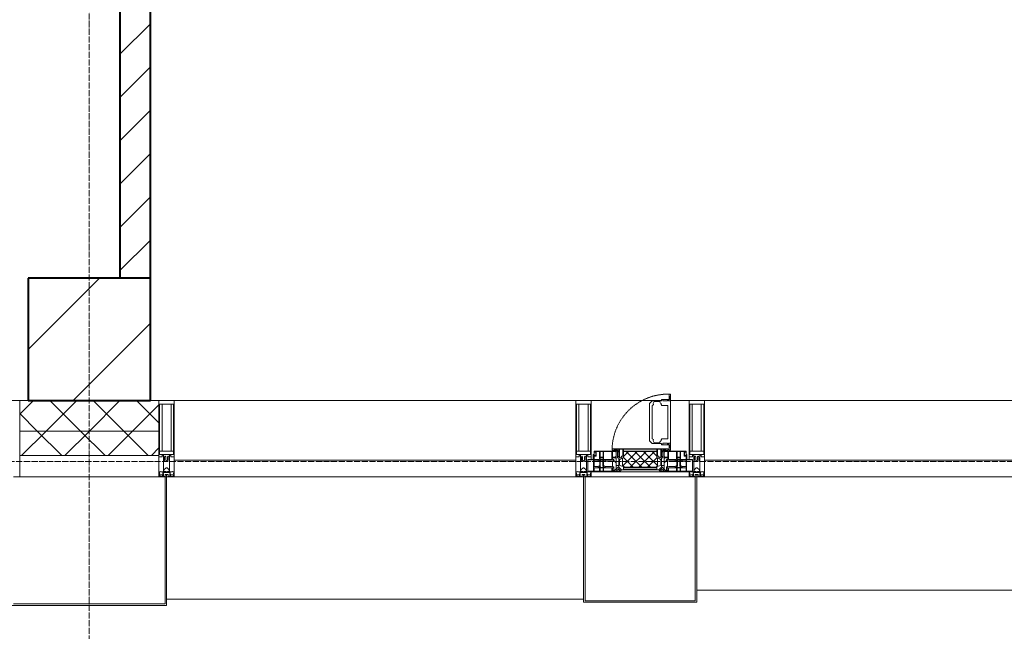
# Model space of a CAD drawing. Header units: millimetres. Extents: x -816133 to 919604, y 87941 to 147341.
# Tile 230 of 256: x 157358 to 160576, y 120378 to 122377. Entities that reach past the tile are written whole.
import ezdxf

# ---------------------------------------------------------------- set-up
doc = ezdxf.new("R2010")
doc.units = ezdxf.units.MM
for name, pattern in [('-D1-02х01', [3, 2, -1]), ('ADSK_Линия сетки', [25, 20, -2.5, 0, -2.5]), ('Линия сетки', [25, 20, -2.5, 0, -2.5])]:
    doc.linetypes.add(name, pattern=pattern)
for name, color, linetype, lineweight in [('A-200-M_WALL', 7, 'Continuous', 18), ('A-200-M_WALL_INT', 7, 'Continuous', 18), ('A-200-M_WALL_PAT', 7, 'Continuous', 40), ('A-214-M_CURT_WALL', 7, 'Continuous', 18), ('A-215-M_CURT_PANEL', 7, 'Continuous', 18), ('A-280-M_COLUMN', 7, 'Continuous', 18), ('A-314-M_WINDOW', 7, 'Continuous', 18), ('S-280-M_COLUMN', 7, 'Continuous', 18), ('Z-030-M_GRID', 7, 'Continuous', 9), ('Z-060-M_DETAIL', 7, 'Continuous', 18), ('СС-011-ПОЖ-СИГНАЛИЗАЦИЯ', 1, 'Continuous', 30)]:
    doc.layers.add(name, color=color, linetype=linetype, lineweight=lineweight)

# ---------------------------------------------------------------- blocks, each defined once
blk = doc.blocks.new('13эт')
at = {"layer": 'A-215-M_CURT_PANEL', "lineweight": 5}
h = blk.add_hatch(dxfattribs=at)
h.set_pattern_fill('FP_30', color=9, style=0, pattern_type=2)
h.set_pattern_definition([(45, (306945.404, 105532.934), (-14.1421356, 14.1421356), []), (135, (306945.404, 105532.934), (-14.1421356, -14.1421356), [])])
h.paths.add_polyline_path([(434640.9, 120914.7), (434750, 120914.7), (434750.3, 120917), (434752.6, 120919.3), (434752.6, 120943.7), (434750, 120946.4), (434749.1, 120965.6), (434640.8, 120964.7), (434640.8, 120946.4), (434638.2, 120943.7), (434638.2, 120919.3), (434640.5, 120917)])
at = {"layer": 'S-280-M_COLUMN', "lineweight": 9}
h = blk.add_hatch(dxfattribs=at)
h.set_pattern_fill('FP_25', color=9, style=0, pattern_type=2)
h.set_pattern_definition([(45, (306945.4, 105532.93), (-314.309, 314.309), []), (45, (307259.7, 105532.93), (-314.309, 314.309), [555.625, -111.125, 3.353, -107.772])])
h.paths.add_polyline_path([(433095.4, 121132.9), (433095.4, 121532.9), (432695.4, 121532.9), (432695.4, 121132.9)])
at = {"layer": 'A-200-M_WALL', "color": 9, "lineweight": 9}
for p, q in [((432695.4, 121132.9), (432667.9, 121132.9)), ((432667.9, 121132.9), (432667.9, 120952.9)), ((433122.9, 121132.9), (433095.4, 121132.9)), ((433122.9, 120952.9), (433122.9, 121132.9)), ((433122.9, 121032.9), (432667.9, 121032.9)), ((432667.9, 120952.9), (433122.9, 120952.9))]:
    blk.add_line(p, q, dxfattribs=at)
at = {"layer": 'A-200-M_WALL_INT', "color": 9, "lineweight": 40}
for p, q in [((432995.4, 125132.9), (432995.4, 121532.9)), ((433095.4, 121532.9), (433095.4, 124432.9))]:
    blk.add_line(p, q, dxfattribs=at)
at = {"layer": 'A-200-M_WALL_PAT', "color": 9, "linetype": 'Continuous', "lineweight": 9}
for p, q in [((432995.4, 122264.2), (433095.4, 122364.2)), ((432995.4, 122122.8), (433095.4, 122222.8)), ((432995.4, 121981.4), (433095.4, 122081.4)), ((432995.4, 121840), (433095.4, 121940)), ((432995.4, 121698.5), (433095.4, 121798.5)), ((432995.4, 121557.1), (433095.4, 121657.1))]:
    blk.add_line(p, q, dxfattribs=at)
at = {"layer": 'A-200-M_WALL_PAT', "color": 9, "linetype": 'Continuous', "lineweight": 5}
for p, q in [((432667.9, 121088.2), (432712.6, 121132.9)), ((432754.1, 121032.9), (432854.1, 121132.9)), ((432866.8, 121032.9), (432766.8, 121132.9)), ((432895.5, 121032.9), (432995.5, 121132.9)), ((433008.2, 121032.9), (432908.2, 121132.9)), ((433036.9, 121032.9), (433122.9, 121118.9)), ((433122.9, 121059.6), (433049.6, 121132.9)), ((432725.3, 121032.9), (432667.9, 121090.4)), ((432674.1, 120952.9), (432754.1, 121032.9)), ((432805.3, 120952.9), (432725.3, 121032.9)), ((432815.5, 120952.9), (432895.5, 121032.9)), ((432946.8, 120952.9), (432866.8, 121032.9)), ((432956.9, 120952.9), (433036.9, 121032.9)), ((433088.2, 120952.9), (433008.2, 121032.9)), ((433098.3, 120952.9), (433122.9, 120977.5))]:
    blk.add_line(p, q, dxfattribs=at)
at = {"layer": 'A-214-M_CURT_WALL', "color": 9, "lineweight": 5, "extrusion": (0, 0, -1)}
for p, q in [((432667.9, 121132.9), (432617.9, 121132.9)), ((432667.9, 120882.9), (432667.9, 121132.9)), ((433122.9, 121132.9), (433122.9, 120882.9)), ((433172.9, 121132.9), (433122.9, 121132.9)), ((433172.9, 120882.9), (433172.9, 121132.9)), ((434485.4, 121132.9), (434485.4, 120882.9)), ((434535.4, 121132.9), (434485.4, 121132.9)), ((434535.4, 120939.9), (434535.4, 121132.9)), ((434855.4, 121132.9), (434855.4, 120939.9)), ((434905.4, 121132.9), (434855.4, 121132.9)), ((434905.4, 120882.9), (434905.4, 121132.9)), ((432647.9, 120882.9), (432667.9, 120882.9)), ((433122.9, 120882.9), (433142.9, 120882.9)), ((433147.9, 120882.9), (433172.9, 120882.9)), ((434485.4, 120882.9), (434510.4, 120882.9)), ((434515.4, 120882.9), (434535.4, 120882.9)), ((434535.4, 120882.9), (434535.4, 120899.9)), ((434855.4, 120899.9), (434855.4, 120882.9)), ((434855.4, 120882.9), (434875.4, 120882.9)), ((434880.8, 120882.9), (434905.4, 120882.9))]:
    blk.add_line(p, q, dxfattribs=at)
at = {"layer": 'A-214-M_CURT_WALL', "color": 9, "lineweight": 5}
for p, q in [((434485.4, 121132.9), (433172.9, 121132.9)), ((434765.5, 121132.9), (434535.4, 121132.9)), ((434855.4, 121132.9), (434795, 121132.9)), ((436217.9, 121132.9), (434905.4, 121132.9))]:
    blk.add_line(p, q, dxfattribs=at)
at = {"layer": 'A-215-M_CURT_PANEL', "color": 9, "lineweight": 5}
for p, q in [((434485.4, 120937.9), (433172.9, 120937.9)), ((433172.9, 120937.9), (433172.9, 120882.9)), ((434485.4, 120882.9), (434485.4, 120937.9)), ((436217.9, 120937.9), (434905.4, 120937.9)), ((434905.4, 120937.9), (434905.4, 120882.9)), ((433172.9, 120882.9), (434485.4, 120882.9)), ((434905.4, 120882.9), (436217.9, 120882.9))]:
    blk.add_line(p, q, dxfattribs=at)
at = {"layer": 'A-280-M_COLUMN', "color": 9, "lineweight": 5}
for p, q in [((433122.9, 120882.9), (432667.9, 120882.9)), ((433142.9, 120882.9), (433147.9, 120882.9)), ((433142.9, 120467.9), (433142.9, 120882.9)), ((433147.9, 120882.9), (433147.9, 120462.9)), ((434510.4, 120882.9), (434515.4, 120882.9)), ((434510.4, 120472.9), (434510.4, 120882.9)), ((434515.4, 120882.9), (434515.4, 120477.9)), ((434855.4, 120882.9), (434535.4, 120882.9)), ((434875.4, 120882.9), (434880.4, 120882.9)), ((434875.4, 120477.9), (434875.4, 120882.9)), ((434880.4, 120882.9), (434880.4, 120472.9)), ((434880.4, 120512.9), (436242.9, 120512.9)), ((432647.9, 120467.9), (433142.9, 120467.9)), ((433147.9, 120482.9), (434510.4, 120482.9)), ((434880.4, 120472.9), (434510.4, 120472.9)), ((434515.4, 120477.9), (434875.4, 120477.9)), ((433147.9, 120462.9), (432642.9, 120462.9))]:
    blk.add_line(p, q, dxfattribs=at)
at = {"layer": 'A-314-M_WINDOW', "color": 9, "lineweight": 5}
for p, q in [((434790.5, 121153.4), (434790.5, 121135.9)), ((434795, 121153.4), (434790.5, 121153.4)), ((434793.3, 121145.3), (434790.5, 121145.3)), ((434793.3, 121145.3), (434793.3, 121131.3)), ((434795, 121153.4), (434795, 120970.4)), ((434735.1, 121131.9), (434726.5, 121123.3)), ((434726.5, 121000.5), (434726.5, 121123.3)), ((434736.8, 121117.1), (434734.5, 121116.7)), ((434734.5, 121061.9), (434734.5, 121116.7)), ((434765.5, 121131.9), (434735.1, 121131.9)), ((434736.8, 121117.1), (434738.9, 121119.2)), ((434740.4, 121127.6), (434737.7, 121122.7)), ((434737.7, 121122.7), (434738.9, 121119.2)), ((434741.3, 121129.7), (434740.4, 121127.6)), ((434758.7, 121129.7), (434741.3, 121129.7)), ((434759.5, 121127.9), (434758.7, 121129.7)), ((434759.5, 121127.9), (434762.1, 121123.9)), ((434762.1, 121123.9), (434764, 121122.6)), ((434764, 121122.6), (434764, 121119.4)), ((434764, 121119.4), (434766.5, 121116.8)), ((434765.5, 121135.9), (434765.5, 121131.9)), ((434790.5, 121135.9), (434765.5, 121135.9)), ((434766.5, 121116.8), (434784.9, 121116.8)), ((434769.5, 121131.3), (434769.5, 121135.9)), ((434784.5, 121131.3), (434769.5, 121131.3)), ((434784.5, 121135.9), (434784.5, 121131.3)), ((434784.9, 121116.8), (434786, 121115.7)), ((434786, 121008.2), (434786, 121115.7)), ((434788.5, 121131.3), (434788.5, 121135.9)), ((434793.3, 121131.3), (434788.5, 121131.3)), ((434734.5, 121061.9), (434734.5, 121007.1)), ((434735.1, 120992), (434726.5, 121000.5)), ((434736.8, 121006.7), (434734.5, 121007.1)), ((434765.5, 120992), (434735.1, 120992)), ((434736.8, 121006.7), (434738.9, 121004.6)), ((434737.7, 121001.2), (434738.9, 121004.6)), ((434740.4, 120996.2), (434737.7, 121001.2)), ((434741.3, 120994.2), (434740.4, 120996.2)), ((434758.7, 120994.2), (434741.3, 120994.2)), ((434759.5, 120996), (434758.7, 120994.2)), ((434759.5, 120996), (434762.1, 120999.9)), ((434762.1, 120999.9), (434764, 121001.3)), ((434764, 121004.5), (434766.5, 121007)), ((434764, 121001.3), (434764, 121004.5)), ((434765.5, 120988), (434765.5, 120992)), ((434790.5, 120988), (434765.5, 120988)), ((434766.5, 121007), (434784.9, 121007)), ((434769.5, 120992.6), (434769.5, 120988)), ((434784.5, 120992.6), (434769.5, 120992.6)), ((434784.5, 120988), (434784.5, 120992.6)), ((434784.9, 121007), (434786, 121008.2)), ((434788.5, 120992.6), (434788.5, 120988)), ((434793.3, 120992.6), (434788.5, 120992.6)), ((434790.5, 120970.4), (434790.5, 120988)), ((434793.3, 120978.6), (434790.5, 120978.6)), ((434793.3, 120978.6), (434793.3, 120992.6)), ((434542.4, 120956.4), (434545.4, 120956.4)), ((434542.4, 120942.9), (434542.4, 120956.4)), ((434543.4, 120902.9), (434543.4, 120956.4)), ((434544.9, 120952.4), (434544.9, 120956.4)), ((434550.4, 120952.4), (434544.9, 120952.4)), ((434544.9, 120916.6), (434544.9, 120950.9)), ((434544.9, 120950.9), (434551.9, 120950.9)), ((434545.4, 120966.9), (434617.4, 120966.9)), ((434545.4, 120956.4), (434545.4, 120966.9)), ((434546.9, 120965.4), (434563, 120965.4)), ((434546.9, 120963.9), (434546.9, 120965.4)), ((434551.9, 120963.9), (434546.9, 120963.9)), ((434550.4, 120952.4), (434550.4, 120962.4)), ((434551.9, 120950.9), (434551.9, 120963.9)), ((434563, 120939.5), (434563, 120965.4)), ((434564.4, 120965.4), (434574.6, 120965.4)), ((434564.4, 120965.4), (434564.4, 120947.5)), ((434564.4, 120947.5), (434574.6, 120947.5)), ((434574.6, 120965.4), (434574.6, 120947.5)), ((434576.1, 120965.4), (434602.9, 120965.4)), ((434576.1, 120939.5), (434576.1, 120965.4)), ((434602.9, 120939.5), (434602.9, 120965.4)), ((434603.9, 120974.9), (434786.9, 120974.9)), ((434603.9, 120970.4), (434603.9, 120974.9)), ((434621.5, 120970.4), (434603.9, 120970.4)), ((434604.6, 120965.4), (434615.9, 120965.4)), ((434604.6, 120947.5), (434604.6, 120965.4)), ((434615.3, 120947.5), (434604.6, 120947.5)), ((434610.4, 120966.9), (434610.4, 120970.4)), ((434610.4, 120970.4), (434617.4, 120970.4)), ((434617.4, 120966.9), (434610.4, 120966.9)), ((434615.3, 120949), (434615.3, 120947.5)), ((434617.4, 120949), (434615.3, 120949)), ((434615.9, 120965.4), (434615.9, 120963.6)), ((434615.9, 120963.6), (434617.4, 120963.6)), ((434617.4, 120970.4), (434617.4, 120966.9)), ((434617.4, 120966.9), (434621.5, 120966.9)), ((434617.4, 120966.9), (434617.4, 120906.4)), ((434617.4, 120949), (434617.4, 120944)), ((434621.5, 120945.4), (434621.5, 120970.4)), ((434769.3, 120970.4), (434769.3, 120945.4)), ((434786.9, 120970.4), (434769.3, 120970.4)), ((434769.3, 120966.9), (434773.4, 120966.9)), ((434773.4, 120970.4), (434773.4, 120966.9)), ((434780.4, 120970.4), (434773.4, 120970.4)), ((434773.4, 120966.9), (434780.4, 120966.9)), ((434773.4, 120966.9), (434845.4, 120966.9)), ((434773.4, 120906.4), (434773.4, 120966.9)), ((434774.9, 120963.6), (434773.4, 120963.6)), ((434773.4, 120949), (434773.4, 120944)), ((434773.4, 120949), (434775.5, 120949)), ((434786.2, 120965.4), (434774.9, 120965.4)), ((434774.9, 120965.4), (434774.9, 120963.6)), ((434775.5, 120949), (434775.5, 120947.5)), ((434775.5, 120947.5), (434786.2, 120947.5)), ((434780.4, 120966.9), (434780.4, 120970.4)), ((434786.2, 120947.5), (434786.2, 120965.4)), ((434786.9, 120974.9), (434786.9, 120970.4)), ((434814.7, 120965.4), (434787.9, 120965.4)), ((434787.9, 120939.5), (434787.9, 120965.4)), ((434795, 120970.4), (434790.5, 120970.4)), ((434814.7, 120939.5), (434814.7, 120965.4)), ((434816.2, 120965.4), (434816.2, 120947.5)), ((434826.4, 120965.4), (434816.2, 120965.4)), ((434826.4, 120947.5), (434816.2, 120947.5)), ((434826.4, 120965.4), (434826.4, 120947.5)), ((434827.8, 120939.5), (434827.8, 120965.4)), ((434843.9, 120965.4), (434827.8, 120965.4)), ((434838.9, 120963.9), (434843.9, 120963.9)), ((434838.9, 120950.9), (434838.9, 120963.9)), ((434845.9, 120950.9), (434838.9, 120950.9)), ((434840.4, 120952.4), (434840.4, 120962.4)), ((434840.4, 120952.4), (434845.9, 120952.4)), ((434843.9, 120963.9), (434843.9, 120965.4)), ((434845.4, 120966.9), (434845.4, 120956.4)), ((434845.4, 120956.4), (434848.4, 120956.4)), ((434845.9, 120952.4), (434845.9, 120956.4)), ((434845.9, 120916.6), (434845.9, 120950.9)), ((434847.4, 120902.9), (434847.4, 120956.4)), ((434848.4, 120956.4), (434848.4, 120942.9)), ((434524.4, 120939.9), (434539.4, 120939.9)), ((434524.4, 120899.9), (434524.4, 120939.9)), ((434524.4, 120938.4), (434543.4, 120938.4)), ((434544.9, 120939.5), (434563, 120939.5)), ((434559, 120935.3), (434544.9, 120935.3)), ((434559.1, 120916.6), (434544.9, 120916.6)), ((434558.2, 120937.7), (434559.6, 120933.7)), ((434562.9, 120937.7), (434558.2, 120937.7)), ((434558.2, 120913.9), (434559.6, 120917.9)), ((434562.9, 120913.9), (434558.2, 120913.9)), ((434563.3, 120931.9), (434559.6, 120933.7)), ((434563.3, 120919.7), (434559.6, 120917.9)), ((434562.9, 120936.8), (434562, 120935)), ((434562, 120935), (434565.3, 120933.4)), ((434562, 120916.7), (434565.3, 120918.2)), ((434562.9, 120914.9), (434562, 120916.7)), ((434562.9, 120936.8), (434562.9, 120937.7)), ((434562.9, 120914.9), (434562.9, 120913.9)), ((434563.3, 120931.9), (434563.3, 120919.7)), ((434564.4, 120939.4), (434564.4, 120945.6)), ((434574.6, 120945.6), (434564.4, 120945.6)), ((434564.4, 120939.4), (434574.6, 120939.4)), ((434564.4, 120938), (434564.4, 120935.7)), ((434574.6, 120938), (434564.4, 120938)), ((434566, 120934.1), (434564.4, 120935.7)), ((434566, 120917.5), (434564.4, 120916)), ((434564.4, 120913.9), (434564.4, 120916)), ((434574.6, 120913.9), (434564.4, 120913.9)), ((434565.3, 120933.4), (434566, 120934.1)), ((434565.3, 120918.2), (434565.3, 120933.4)), ((434565.3, 120918.2), (434566, 120917.5)), ((434573, 120934.1), (434574.6, 120935.7)), ((434573.7, 120933.4), (434573, 120934.1)), ((434573.7, 120918.2), (434573, 120917.5)), ((434573, 120917.5), (434574.6, 120916)), ((434577, 120935), (434573.7, 120933.4)), ((434573.7, 120918.2), (434573.7, 120933.4)), ((434577, 120916.7), (434573.7, 120918.2)), ((434574.6, 120939.4), (434574.6, 120945.6)), ((434574.6, 120938), (434574.6, 120935.7)), ((434574.6, 120913.9), (434574.6, 120916)), ((434575.7, 120931.9), (434579.5, 120933.7)), ((434575.7, 120931.9), (434575.7, 120919.7)), ((434575.7, 120919.7), (434579.5, 120917.9)), ((434602.9, 120939.5), (434576.1, 120939.5)), ((434576.1, 120937.7), (434580.8, 120937.7)), ((434576.1, 120936.8), (434576.1, 120937.7)), ((434576.1, 120936.8), (434577, 120935)), ((434576.1, 120914.9), (434577, 120916.7)), ((434576.1, 120914.9), (434576.1, 120913.9)), ((434576.1, 120913.9), (434580.8, 120913.9)), ((434580.8, 120937.7), (434579.5, 120933.7)), ((434580.8, 120913.9), (434579.5, 120917.9)), ((434601.3, 120916.4), (434580, 120916.4)), ((434601.3, 120935.4), (434580.1, 120935.4)), ((434605.5, 120933.8), (434601.3, 120935.4)), ((434605.5, 120918), (434601.3, 120916.4)), ((434604.6, 120945.6), (434604.6, 120939.5)), ((434615, 120945.6), (434604.6, 120945.6)), ((434604.6, 120939.5), (434609.5, 120939.5)), ((434605.5, 120935.2), (434606.8, 120936.5)), ((434605.5, 120935.2), (434605.5, 120933.8)), ((434605.5, 120918), (434605.5, 120933.8)), ((434605.5, 120915.4), (434605.5, 120918)), ((434609.5, 120915.4), (434605.5, 120915.4)), ((434609.5, 120936.5), (434606.8, 120936.5)), ((434609.5, 120939.5), (434609.5, 120936.5)), ((434609.5, 120936.5), (434617.4, 120928.5)), ((434609.5, 120912.3), (434609.5, 120915.4)), ((434625.5, 120916.8), (434612, 120903.3)), ((434615, 120944), (434615, 120945.6)), ((434617.4, 120944), (434615, 120944)), ((434617.4, 120928.5), (434617.4, 120919.8)), ((434617.4, 120919.8), (434625.5, 120919.8)), ((434625.5, 120945.4), (434621.5, 120945.4)), ((434625.5, 120915), (434625.5, 120945.4)), ((434625.5, 120919.8), (434625.5, 120916.8)), ((434634, 120906.4), (434625.5, 120915)), ((434765.4, 120915), (434756.8, 120906.4)), ((434765.4, 120945.4), (434765.4, 120915)), ((434769.3, 120945.4), (434765.4, 120945.4)), ((434765.4, 120919.8), (434765.4, 120916.8)), ((434773.4, 120919.8), (434765.4, 120919.8)), ((434765.4, 120916.8), (434778.8, 120903.3)), ((434773.4, 120944), (434775.8, 120944)), ((434781.3, 120936.5), (434773.4, 120928.5)), ((434773.4, 120928.5), (434773.4, 120919.8)), ((434775.8, 120945.6), (434786.2, 120945.6)), ((434775.8, 120944), (434775.8, 120945.6)), ((434781.3, 120939.5), (434781.3, 120936.5)), ((434786.2, 120939.5), (434781.3, 120939.5)), ((434781.3, 120936.5), (434784, 120936.5)), ((434781.3, 120915.4), (434785.3, 120915.4)), ((434781.3, 120912.3), (434781.3, 120915.4)), ((434785.3, 120935.2), (434784, 120936.5)), ((434785.3, 120933.8), (434789.5, 120935.4)), ((434785.3, 120935.2), (434785.3, 120933.8)), ((434785.3, 120918), (434785.3, 120933.8)), ((434785.3, 120918), (434789.5, 120916.4)), ((434785.3, 120915.4), (434785.3, 120918)), ((434786.2, 120945.6), (434786.2, 120939.5)), ((434787.9, 120939.5), (434814.7, 120939.5)), ((434789.5, 120935.4), (434810.8, 120935.4)), ((434789.5, 120916.4), (434810.8, 120916.4)), ((434810, 120937.7), (434811.3, 120933.7)), ((434814.7, 120937.7), (434810, 120937.7)), ((434810, 120913.9), (434811.3, 120917.9)), ((434814.7, 120913.9), (434810, 120913.9)), ((434815.1, 120931.9), (434811.3, 120933.7)), ((434815.1, 120919.7), (434811.3, 120917.9)), ((434814.7, 120936.8), (434813.8, 120935)), ((434813.8, 120935), (434817.1, 120933.4)), ((434813.8, 120916.7), (434817.1, 120918.2)), ((434814.7, 120914.9), (434813.8, 120916.7)), ((434814.7, 120936.8), (434814.7, 120937.7)), ((434814.7, 120914.9), (434814.7, 120913.9)), ((434815.1, 120931.9), (434815.1, 120919.7)), ((434816.2, 120939.4), (434816.2, 120945.6)), ((434816.2, 120945.6), (434826.4, 120945.6)), ((434826.4, 120939.4), (434816.2, 120939.4)), ((434816.2, 120938), (434816.2, 120935.7)), ((434816.2, 120938), (434826.4, 120938)), ((434817.8, 120934.1), (434816.2, 120935.7)), ((434817.8, 120917.5), (434816.2, 120916)), ((434816.2, 120913.9), (434816.2, 120916)), ((434816.2, 120913.9), (434826.4, 120913.9)), ((434817.1, 120933.4), (434817.8, 120934.1)), ((434817.1, 120918.2), (434817.1, 120933.4)), ((434817.1, 120918.2), (434817.8, 120917.5)), ((434824.8, 120934.1), (434826.4, 120935.7)), ((434825.5, 120933.4), (434824.8, 120934.1)), ((434825.5, 120918.2), (434824.8, 120917.5)), ((434824.8, 120917.5), (434826.4, 120916)), ((434828.8, 120935), (434825.5, 120933.4)), ((434825.5, 120918.2), (434825.5, 120933.4)), ((434828.8, 120916.7), (434825.5, 120918.2)), ((434826.4, 120939.4), (434826.4, 120945.6)), ((434826.4, 120938), (434826.4, 120935.7)), ((434826.4, 120913.9), (434826.4, 120916)), ((434827.5, 120931.9), (434831.3, 120933.7)), ((434827.5, 120931.9), (434827.5, 120919.7)), ((434827.5, 120919.7), (434831.3, 120917.9)), ((434845.9, 120939.5), (434827.8, 120939.5)), ((434827.9, 120937.7), (434832.6, 120937.7)), ((434827.9, 120936.8), (434827.9, 120937.7)), ((434827.9, 120936.8), (434828.8, 120935)), ((434827.9, 120914.9), (434828.8, 120916.7)), ((434827.9, 120914.9), (434827.9, 120913.9)), ((434827.9, 120913.9), (434832.6, 120913.9)), ((434832.6, 120937.7), (434831.3, 120933.7)), ((434832.6, 120913.9), (434831.3, 120917.9)), ((434831.7, 120916.6), (434845.9, 120916.6)), ((434831.8, 120935.3), (434845.9, 120935.3)), ((434866.4, 120938.4), (434847.4, 120938.4)), ((434851.4, 120939.9), (434866.4, 120939.9)), ((434866.4, 120939.9), (434866.4, 120899.9)), ((434524.4, 120901.4), (434541.9, 120901.4)), ((434627.5, 120899.9), (434524.4, 120899.9)), ((434541.9, 120901.4), (434543.4, 120902.9)), ((434544.9, 120912.3), (434563, 120912.3)), ((434544.9, 120899.9), (434544.9, 120912.3)), ((434563, 120901.5), (434544.9, 120901.5)), ((434563, 120912.3), (434563, 120901.5)), ((434564.4, 120912.4), (434574.6, 120912.4)), ((434564.4, 120901.1), (434564.4, 120912.4)), ((434574.6, 120901.1), (434564.4, 120901.1)), ((434574.6, 120901.1), (434574.6, 120912.4)), ((434602.9, 120912.3), (434576.1, 120912.3)), ((434576.1, 120912.3), (434576.1, 120901.5)), ((434576.1, 120901.5), (434602.9, 120901.5)), ((434602.9, 120901.5), (434602.9, 120912.3)), ((434604.6, 120901.5), (434604.6, 120912.3)), ((434604.6, 120912.3), (434609.5, 120912.3)), ((434608.1, 120901.5), (434604.6, 120901.5)), ((434608.1, 120904.8), (434609.5, 120904.8)), ((434608.1, 120903.3), (434608.1, 120904.8)), ((434608.1, 120903.3), (434608.1, 120901.5)), ((434610.6, 120903.3), (434608.1, 120903.3)), ((434609.5, 120904.8), (434609.5, 120912.3)), ((434609.5, 120901.1), (434609.5, 120903.3)), ((434619.5, 120901.1), (434609.5, 120901.1)), ((434612, 120903.3), (434610.6, 120903.3)), ((434617.4, 120906.4), (434627.5, 120906.4)), ((434619.5, 120906.4), (434622.4, 120906.4)), ((434619.5, 120904.5), (434619.5, 120906.4)), ((434619.5, 120904.5), (434619.5, 120901.1)), ((434620.5, 120904.5), (434619.5, 120904.5)), ((434620.5, 120900.8), (434620.5, 120904.5)), ((434626.5, 120900.8), (434620.5, 120900.8)), ((434628.2, 120912.2), (434622.4, 120906.4)), ((434626.5, 120904.4), (434626.5, 120900.8)), ((434627.5, 120904.4), (434626.5, 120904.4)), ((434627.5, 120906.4), (434630.8, 120909.7)), ((434627.5, 120906.4), (434630.8, 120909.7)), ((434627.5, 120904.4), (434627.5, 120906.4)), ((434627.5, 120899.9), (434627.5, 120906.4)), ((434634, 120906.4), (434627.5, 120899.9)), ((434763.3, 120899.9), (434627.5, 120899.9)), ((434627.5, 120899.9), (434763.3, 120899.9)), ((434630.8, 120909.7), (434628.2, 120912.2)), ((434630.8, 120909.7), (434634, 120906.4)), ((434756.8, 120906.4), (434634, 120906.4)), ((434756.8, 120906.4), (434760.1, 120909.7)), ((434763.3, 120899.9), (434756.8, 120906.4)), ((434760.1, 120909.7), (434762.6, 120912.2)), ((434763.3, 120906.4), (434760.1, 120909.7)), ((434760.1, 120909.7), (434763.3, 120906.4)), ((434762.6, 120912.2), (434768.4, 120906.4)), ((434763.3, 120904.4), (434763.3, 120906.4)), ((434763.3, 120906.4), (434763.3, 120899.9)), ((434763.3, 120906.4), (434773.4, 120906.4)), ((434763.3, 120904.4), (434764.3, 120904.4)), ((434866.4, 120899.9), (434763.3, 120899.9)), ((434764.3, 120904.4), (434764.3, 120900.8)), ((434764.3, 120900.8), (434770.3, 120900.8)), ((434771.3, 120906.4), (434768.4, 120906.4)), ((434770.3, 120904.5), (434771.3, 120904.5)), ((434770.3, 120900.8), (434770.3, 120904.5)), ((434771.3, 120904.5), (434771.3, 120906.4)), ((434771.3, 120904.5), (434771.3, 120901.1)), ((434771.3, 120901.1), (434781.3, 120901.1)), ((434778.8, 120903.3), (434780.2, 120903.3)), ((434780.2, 120903.3), (434782.8, 120903.3)), ((434781.3, 120904.8), (434781.3, 120912.3)), ((434786.2, 120912.3), (434781.3, 120912.3)), ((434782.8, 120904.8), (434781.3, 120904.8)), ((434781.3, 120901.1), (434781.3, 120903.3)), ((434782.8, 120903.3), (434782.8, 120904.8)), ((434782.8, 120903.3), (434782.8, 120901.5)), ((434782.8, 120901.5), (434786.2, 120901.5)), ((434786.2, 120901.5), (434786.2, 120912.3)), ((434787.9, 120901.5), (434787.9, 120912.3)), ((434787.9, 120912.3), (434814.7, 120912.3)), ((434814.7, 120901.5), (434787.9, 120901.5)), ((434814.7, 120912.3), (434814.7, 120901.5)), ((434816.2, 120901.1), (434816.2, 120912.4)), ((434826.4, 120912.4), (434816.2, 120912.4)), ((434816.2, 120901.1), (434826.4, 120901.1)), ((434826.4, 120901.1), (434826.4, 120912.4)), ((434845.9, 120912.3), (434827.8, 120912.3)), ((434827.8, 120912.3), (434827.8, 120901.5)), ((434827.8, 120901.5), (434845.9, 120901.5)), ((434845.9, 120899.9), (434845.9, 120912.3)), ((434848.9, 120901.4), (434847.4, 120902.9)), ((434866.4, 120901.4), (434848.9, 120901.4))]:
    blk.add_line(p, q, dxfattribs=at)
at = {"layer": 'A-314-M_WINDOW', "color": 9, "linetype": '-D1-02х01', "lineweight": 5}
blk.add_arc((434786.8, 120970.4), 183, 88.8555, 178.5909, dxfattribs=at)
at = {"layer": 'A-314-M_WINDOW', "color": 9, "lineweight": 5}
for centre, start, end in [((434539.4, 120942.9), 270, 0), ((434851.4, 120942.9), 180, 270)]:
    blk.add_arc(centre, 3, start, end, dxfattribs=at)
at = {"layer": 'S-280-M_COLUMN', "color": 9, "lineweight": 40}
for p, q in [((433095.4, 121532.9), (432695.4, 121532.9)), ((432695.4, 121532.9), (432695.4, 121132.9)), ((433095.4, 121132.9), (433095.4, 121532.9)), ((432695.4, 121132.9), (433095.4, 121132.9))]:
    blk.add_line(p, q, dxfattribs=at)
at = {"layer": 'Z-030-M_GRID', "color": 9, "linetype": 'Линия сетки'}
blk.add_line((432895.4, 117558.7), (432895.4, 138582.9), dxfattribs=at)
at = {"layer": 'Z-030-M_GRID', "color": 9, "linetype": 'ADSK_Линия сетки'}
blk.add_line((443695.4, 120932.9), (399384.3, 120932.9), dxfattribs=at)
at = {"layer": 'Z-060-M_DETAIL', "color": 9, "lineweight": 5}
for p, q in [((433122.9, 120948.2), (433122.9, 121132.9)), ((433122.9, 121132.9), (433147.9, 121132.9)), ((433124.9, 121120.2), (433147.9, 121120.2)), ((433124.9, 121120.2), (433124.9, 120956.5)), ((433133, 120966.9), (433133, 121120.2)), ((433172.9, 121132.9), (433147.9, 121132.9)), ((433170.9, 121120.2), (433147.9, 121120.2)), ((433162.8, 120966.9), (433162.8, 121120.2)), ((433170.9, 121120.2), (433170.9, 120956.5)), ((433172.9, 120948.2), (433172.9, 121132.9)), ((434485.4, 120948.2), (434485.4, 121132.9)), ((434485.4, 121132.9), (434510.4, 121132.9)), ((434487.4, 121120.2), (434510.4, 121120.2)), ((434487.4, 121120.2), (434487.4, 120956.5)), ((434495.5, 120966.9), (434495.5, 121120.2)), ((434535.4, 121132.9), (434510.4, 121132.9)), ((434533.4, 121120.2), (434510.4, 121120.2)), ((434525.3, 120966.9), (434525.3, 121120.2)), ((434533.4, 121120.2), (434533.4, 120956.5)), ((434535.4, 120948.2), (434535.4, 121132.9)), ((434855.4, 120948.2), (434855.4, 121132.9)), ((434855.4, 121132.9), (434880.4, 121132.9)), ((434857.4, 121120.2), (434880.4, 121120.2)), ((434857.4, 121120.2), (434857.4, 120956.5)), ((434865.5, 120966.9), (434865.5, 121120.2)), ((434905.4, 121132.9), (434880.4, 121132.9)), ((434903.4, 121120.2), (434880.4, 121120.2)), ((434895.3, 120966.9), (434895.3, 121120.2)), ((434903.4, 121120.2), (434903.4, 120956.5)), ((434905.4, 120948.2), (434905.4, 121132.9)), ((433133.9, 120948.2), (433122.9, 120948.2)), ((433147.9, 120966.9), (433124.9, 120966.9)), ((433147.4, 120956.5), (433124.9, 120956.5)), ((433133.9, 120954.2), (433133.9, 120948.2)), ((433137.9, 120954.2), (433133.9, 120954.2)), ((433137.9, 120935.9), (433137.9, 120954.2)), ((433140.9, 120948.2), (433142, 120950.2)), ((433140.9, 120948.2), (433140.9, 120937.6)), ((433143.8, 120950.2), (433142, 120950.2)), ((433143.8, 120950.2), (433145, 120948)), ((433145, 120948), (433145, 120937.6)), ((433147.9, 120966.9), (433170.9, 120966.9)), ((433148.4, 120956.5), (433170.9, 120956.5)), ((433152, 120950.2), (433150.8, 120948)), ((433150.8, 120948), (433150.8, 120937.6)), ((433152, 120950.2), (433153.8, 120950.2)), ((433154.9, 120948.2), (433153.8, 120950.2)), ((433154.9, 120948.2), (433154.9, 120937.6)), ((433157.9, 120954.2), (433161.9, 120954.2)), ((433157.9, 120935.9), (433157.9, 120954.2)), ((433161.9, 120954.2), (433161.9, 120948.2)), ((433161.9, 120948.2), (433172.9, 120948.2)), ((434496.4, 120948.2), (434485.4, 120948.2)), ((434510.4, 120966.9), (434487.4, 120966.9)), ((434509.9, 120956.5), (434487.4, 120956.5)), ((434496.4, 120954.2), (434496.4, 120948.2)), ((434500.4, 120954.2), (434496.4, 120954.2)), ((434500.4, 120935.9), (434500.4, 120954.2)), ((434503.4, 120948.2), (434504.5, 120950.2)), ((434503.4, 120948.2), (434503.4, 120937.6)), ((434506.3, 120950.2), (434504.5, 120950.2)), ((434506.3, 120950.2), (434507.5, 120948)), ((434507.5, 120948), (434507.5, 120937.6)), ((434510.4, 120966.9), (434533.4, 120966.9)), ((434510.9, 120956.5), (434533.4, 120956.5)), ((434514.5, 120950.2), (434513.3, 120948)), ((434513.3, 120948), (434513.3, 120937.6)), ((434514.5, 120950.2), (434516.3, 120950.2)), ((434517.4, 120948.2), (434516.3, 120950.2)), ((434517.4, 120948.2), (434517.4, 120937.6)), ((434520.4, 120954.2), (434524.4, 120954.2)), ((434520.4, 120935.9), (434520.4, 120954.2)), ((434524.4, 120954.2), (434524.4, 120948.2)), ((434524.4, 120948.2), (434535.4, 120948.2)), ((434603.9, 120974.9), (434603.9, 120970.4)), ((434603.9, 120974.9), (434786.9, 120974.9)), ((434603.9, 120970.4), (434621.5, 120970.4)), ((434612.1, 120973.2), (434626, 120973.2)), ((434612.1, 120973.2), (434612.1, 120970.4)), ((434621.5, 120970.4), (434621.5, 120945.4)), ((434626, 120968.4), (434621.5, 120968.4)), ((434621.5, 120964.4), (434626, 120964.4)), ((434626, 120949.5), (434621.5, 120949.5)), ((434626, 120973.2), (434626, 120968.4)), ((434626, 120964.4), (434626, 120949.5)), ((434627.5, 120972.2), (434628.5, 120973.2)), ((434627.5, 120945.4), (434627.5, 120972.2)), ((434628.5, 120973.2), (434638.1, 120973.2)), ((434635.3, 120950.7), (434633.7, 120947.8)), ((434633.7, 120947.8), (434633.7, 120945.4)), ((434639, 120950.7), (434635.3, 120950.7)), ((434638, 120943.9), (434640.5, 120946.5)), ((434638.1, 120973.2), (434639, 120972.3)), ((434640.8, 120946.4), (434638.2, 120943.7)), ((434639, 120972.3), (434639, 120950.7)), ((434641.5, 120973.2), (434640.5, 120972.2)), ((434640.5, 120972.2), (434640.5, 120968.5)), ((434640.5, 120968.5), (434641.5, 120967.5)), ((434640.5, 120964.8), (434641.6, 120965.9)), ((434640.5, 120946.5), (434640.5, 120964.8)), ((434641.8, 120965.6), (434640.8, 120964.7)), ((434640.8, 120964.7), (434640.8, 120946.4)), ((434749.3, 120973.2), (434641.5, 120973.2)), ((434641.5, 120967.5), (434749.3, 120967.5)), ((434749.2, 120965.9), (434641.6, 120965.9)), ((434749.1, 120965.6), (434641.8, 120965.6)), ((434750, 120964.7), (434749.1, 120965.6)), ((434750.3, 120964.8), (434749.2, 120965.9)), ((434749.3, 120973.2), (434750.3, 120972.2)), ((434750.3, 120968.5), (434749.3, 120967.5)), ((434750, 120946.4), (434750, 120964.7)), ((434752.6, 120943.7), (434750, 120946.4)), ((434750.3, 120972.2), (434750.3, 120968.5)), ((434750.3, 120946.5), (434750.3, 120964.8)), ((434752.9, 120943.9), (434750.3, 120946.5)), ((434752.8, 120973.2), (434751.8, 120972.3)), ((434751.8, 120972.3), (434751.8, 120950.7)), ((434751.8, 120950.7), (434755.5, 120950.7)), ((434762.3, 120973.2), (434752.8, 120973.2)), ((434755.5, 120950.7), (434757.1, 120947.8)), ((434757.1, 120947.8), (434757.1, 120945.4)), ((434763.3, 120972.2), (434762.3, 120973.2)), ((434763.3, 120945.4), (434763.3, 120972.2)), ((434764.8, 120973.2), (434764.8, 120968.4)), ((434778.8, 120973.2), (434764.8, 120973.2)), ((434764.8, 120968.4), (434769.3, 120968.4)), ((434764.8, 120964.4), (434764.8, 120949.5)), ((434769.3, 120964.4), (434764.8, 120964.4)), ((434764.8, 120949.5), (434769.3, 120949.5)), ((434786.9, 120970.4), (434769.3, 120970.4)), ((434769.3, 120970.4), (434769.3, 120945.4)), ((434778.8, 120973.2), (434778.8, 120970.4)), ((434786.9, 120974.9), (434786.9, 120970.4)), ((434866.4, 120948.2), (434855.4, 120948.2)), ((434880.4, 120966.9), (434857.4, 120966.9)), ((434879.9, 120956.5), (434857.4, 120956.5)), ((434866.4, 120954.2), (434866.4, 120948.2)), ((434870.4, 120954.2), (434866.4, 120954.2)), ((434870.4, 120935.9), (434870.4, 120954.2)), ((434873.4, 120948.2), (434874.5, 120950.2)), ((434873.4, 120948.2), (434873.4, 120937.6)), ((434876.3, 120950.2), (434874.5, 120950.2)), ((434876.3, 120950.2), (434877.5, 120948)), ((434877.5, 120948), (434877.5, 120937.6)), ((434880.4, 120966.9), (434903.4, 120966.9)), ((434880.9, 120956.5), (434903.4, 120956.5)), ((434884.5, 120950.2), (434883.3, 120948)), ((434883.3, 120948), (434883.3, 120937.6)), ((434884.5, 120950.2), (434886.3, 120950.2)), ((434887.4, 120948.2), (434886.3, 120950.2)), ((434887.4, 120948.2), (434887.4, 120937.6)), ((434890.4, 120954.2), (434894.4, 120954.2)), ((434890.4, 120935.9), (434890.4, 120954.2)), ((434894.4, 120954.2), (434894.4, 120948.2)), ((434894.4, 120948.2), (434905.4, 120948.2)), ((433139.2, 120935.9), (433137.9, 120935.9)), ((433137.9, 120935.9), (433137.9, 120899.9)), ((433139.2, 120935.9), (433140.9, 120937.6)), ((433146.6, 120935.9), (433145, 120937.6)), ((433147.9, 120935.9), (433146.6, 120935.9)), ((433147.9, 120935.9), (433149.2, 120935.9)), ((433149.2, 120935.9), (433150.8, 120937.6)), ((433156.6, 120935.9), (433154.9, 120937.6)), ((433156.6, 120935.9), (433157.9, 120935.9)), ((433157.9, 120935.9), (433157.9, 120899.9)), ((434501.7, 120935.9), (434500.4, 120935.9)), ((434500.4, 120935.9), (434500.4, 120899.9)), ((434501.7, 120935.9), (434503.4, 120937.6)), ((434509.1, 120935.9), (434507.5, 120937.6)), ((434510.4, 120935.9), (434509.1, 120935.9)), ((434510.4, 120935.9), (434511.7, 120935.9)), ((434511.7, 120935.9), (434513.3, 120937.6)), ((434519.1, 120935.9), (434517.4, 120937.6)), ((434519.1, 120935.9), (434520.4, 120935.9)), ((434520.4, 120935.9), (434520.4, 120899.9)), ((434621.5, 120945.4), (434625.5, 120945.4)), ((434625.5, 120945.4), (434625.5, 120915)), ((434625.5, 120915), (434634, 120906.4)), ((434633.7, 120945.4), (434627.5, 120945.4)), ((434629.4, 120939.4), (434627.7, 120938.6)), ((434627.7, 120938.6), (434627.7, 120921.2)), ((434627.7, 120921.2), (434629.7, 120920.3)), ((434629.4, 120939.4), (434633.4, 120942)), ((434629.7, 120920.3), (434634.6, 120917.7)), ((434633.4, 120942), (434634.7, 120943.9)), ((434634.6, 120917.7), (434638.1, 120918.8)), ((434634.7, 120943.9), (434638, 120943.9)), ((434640.2, 120916.7), (434638.1, 120918.8)), ((434638.2, 120943.7), (434638.2, 120919.3)), ((434638.2, 120919.3), (434640.5, 120917)), ((434640.2, 120916.7), (434640.6, 120914.4)), ((434640.5, 120917), (434640.9, 120914.7)), ((434695.4, 120914.4), (434640.6, 120914.4)), ((434640.9, 120914.7), (434750, 120914.7)), ((434695.4, 120914.4), (434750.2, 120914.4)), ((434750, 120914.7), (434750.3, 120917)), ((434750.6, 120916.7), (434750.2, 120914.4)), ((434750.3, 120917), (434752.6, 120919.3)), ((434750.6, 120916.7), (434752.7, 120918.8)), ((434752.6, 120919.3), (434752.6, 120943.7)), ((434756.2, 120917.7), (434752.7, 120918.8)), ((434756.1, 120943.9), (434752.9, 120943.9)), ((434757.4, 120942), (434756.1, 120943.9)), ((434761.1, 120920.3), (434756.2, 120917.7)), ((434765.4, 120915), (434756.8, 120906.4)), ((434757.1, 120945.4), (434763.3, 120945.4)), ((434761.4, 120939.4), (434757.4, 120942)), ((434763.2, 120921.2), (434761.1, 120920.3)), ((434761.4, 120939.4), (434763.2, 120938.6)), ((434763.2, 120938.6), (434763.2, 120921.2)), ((434765.4, 120945.4), (434765.4, 120915)), ((434769.3, 120945.4), (434765.4, 120945.4)), ((434871.7, 120935.9), (434870.4, 120935.9)), ((434870.4, 120935.9), (434870.4, 120899.9)), ((434871.7, 120935.9), (434873.4, 120937.6)), ((434879.1, 120935.9), (434877.5, 120937.6)), ((434880.4, 120935.9), (434879.1, 120935.9)), ((434880.4, 120935.9), (434881.7, 120935.9)), ((434881.7, 120935.9), (434883.3, 120937.6)), ((434889.1, 120935.9), (434887.4, 120937.6)), ((434889.1, 120935.9), (434890.4, 120935.9)), ((434890.4, 120935.9), (434890.4, 120899.9)), ((433124.1, 120897.5), (433122.9, 120897.2)), ((433122.9, 120882.9), (433122.9, 120897.2)), ((433122.9, 120882.9), (433147.9, 120882.9)), ((433125.6, 120899.9), (433124.1, 120899.9)), ((433124.1, 120899.9), (433124.1, 120897.5)), ((433125.4, 120893.5), (433124.1, 120897.5)), ((433125.4, 120893.5), (433124.2, 120892.8)), ((433124.2, 120884.2), (433124.2, 120892.8)), ((433124.2, 120884.2), (433136.1, 120884.2)), ((433124.7, 120893.1), (433125.4, 120890.9)), ((433125.4, 120890.9), (433125.4, 120887.4)), ((433126.6, 120887.4), (433125.4, 120887.4)), ((433125.6, 120899.9), (433125.6, 120899)), ((433125.6, 120899), (433126.6, 120899)), ((433128.9, 120900.6), (433126.6, 120899)), ((433126.6, 120887.4), (433126.6, 120889.4)), ((433126.6, 120889.4), (433133.7, 120889.4)), ((433129.5, 120899.5), (433128.9, 120900.6)), ((433140.5, 120899.5), (433129.5, 120899.5)), ((433133.7, 120889.4), (433133.7, 120887.4)), ((433134.7, 120887.4), (433133.7, 120887.4)), ((433134.7, 120887.4), (433135.7, 120890.1)), ((433135.2, 120890.6), (433136.6, 120894.3)), ((433135.2, 120890.6), (433136.1, 120889.8)), ((433135.7, 120891.9), (433135.7, 120897.7)), ((433135.7, 120897.7), (433147.9, 120897.7)), ((433136.1, 120884.2), (433136.1, 120889.8)), ((433137.4, 120894.2), (433136.6, 120894.3)), ((433137.4, 120884.4), (433137.4, 120894.2)), ((433143.1, 120884.4), (433137.4, 120884.4)), ((433137.9, 120899.9), (433140.4, 120899.9)), ((433139.4, 120905.9), (433146.4, 120912.9)), ((433139.4, 120901.4), (433139.4, 120905.9)), ((433140.4, 120901.4), (433139.4, 120901.4)), ((433140.4, 120899.9), (433140.4, 120901.4)), ((433140.5, 120900.9), (433140.5, 120899.5)), ((433145.3, 120900.9), (433140.5, 120900.9)), ((433147.9, 120890.9), (433143.1, 120890.9)), ((433143.1, 120884.4), (433143.1, 120890.9)), ((433145.3, 120900.9), (433145.3, 120899.8)), ((433145.3, 120899.8), (433147.9, 120899.8)), ((433146.4, 120912.9), (433147.9, 120912.9)), ((433149.4, 120912.9), (433147.9, 120912.9)), ((433150.5, 120899.8), (433147.9, 120899.8)), ((433147.9, 120897.7), (433147.9, 120899.8)), ((433147.9, 120897.7), (433147.9, 120899.8)), ((433160.1, 120897.7), (433147.9, 120897.7)), ((433147.9, 120882.9), (433147.9, 120890.9)), ((433147.9, 120890.9), (433152.7, 120890.9)), ((433147.9, 120882.9), (433147.9, 120890.9)), ((433172.9, 120882.9), (433147.9, 120882.9)), ((433156.4, 120905.9), (433149.4, 120912.9)), ((433150.5, 120900.9), (433150.5, 120899.8)), ((433150.5, 120900.9), (433155.3, 120900.9)), ((433152.7, 120884.4), (433152.7, 120890.9)), ((433152.7, 120884.4), (433158.4, 120884.4)), ((433155.3, 120900.9), (433155.3, 120899.5)), ((433155.3, 120899.5), (433166.3, 120899.5)), ((433155.4, 120901.4), (433156.4, 120901.4)), ((433155.4, 120899.9), (433155.4, 120901.4)), ((433157.9, 120899.9), (433155.4, 120899.9)), ((433156.4, 120901.4), (433156.4, 120905.9)), ((433158.4, 120894.2), (433159.2, 120894.3)), ((433158.4, 120884.4), (433158.4, 120894.2)), ((433160.6, 120890.6), (433159.2, 120894.3)), ((433160.6, 120890.6), (433159.7, 120889.8)), ((433159.7, 120884.2), (433159.7, 120889.8)), ((433171.6, 120884.2), (433159.7, 120884.2)), ((433160.1, 120891.9), (433160.1, 120897.7)), ((433161.1, 120887.4), (433160.1, 120890.1)), ((433161.1, 120887.4), (433162.1, 120887.4)), ((433169.2, 120889.4), (433162.1, 120889.4)), ((433162.1, 120889.4), (433162.1, 120887.4)), ((433166.3, 120899.5), (433166.9, 120900.6)), ((433166.9, 120900.6), (433169.2, 120899)), ((433170.2, 120899), (433169.2, 120899)), ((433169.2, 120887.4), (433169.2, 120889.4)), ((433169.2, 120887.4), (433170.4, 120887.4)), ((433170.2, 120899.9), (433170.2, 120899)), ((433170.2, 120899.9), (433171.8, 120899.9)), ((433170.4, 120893.5), (433171.8, 120897.5)), ((433170.4, 120893.5), (433171.6, 120892.8)), ((433171.1, 120893.1), (433170.4, 120890.9)), ((433170.4, 120890.9), (433170.4, 120887.4)), ((433171.6, 120884.2), (433171.6, 120892.8)), ((433171.8, 120899.9), (433171.8, 120897.5)), ((433171.8, 120897.5), (433172.9, 120897.2)), ((433172.9, 120882.9), (433172.9, 120897.2)), ((434486.6, 120897.5), (434485.4, 120897.2)), ((434485.4, 120882.9), (434485.4, 120897.2)), ((434485.4, 120882.9), (434510.4, 120882.9)), ((434488.1, 120899.9), (434486.6, 120899.9)), ((434486.6, 120899.9), (434486.6, 120897.5)), ((434487.9, 120893.5), (434486.6, 120897.5)), ((434487.9, 120893.5), (434486.7, 120892.8)), ((434486.7, 120884.2), (434486.7, 120892.8)), ((434486.7, 120884.2), (434498.6, 120884.2)), ((434487.2, 120893.1), (434487.9, 120890.9)), ((434487.9, 120890.9), (434487.9, 120887.4)), ((434489.1, 120887.4), (434487.9, 120887.4)), ((434488.1, 120899.9), (434488.1, 120899)), ((434488.1, 120899), (434489.1, 120899)), ((434491.4, 120900.6), (434489.1, 120899)), ((434489.1, 120887.4), (434489.1, 120889.4)), ((434489.1, 120889.4), (434496.2, 120889.4)), ((434492, 120899.5), (434491.4, 120900.6)), ((434503, 120899.5), (434492, 120899.5)), ((434496.2, 120889.4), (434496.2, 120887.4)), ((434497.2, 120887.4), (434496.2, 120887.4)), ((434497.2, 120887.4), (434498.2, 120890.1)), ((434497.7, 120890.6), (434499.1, 120894.3)), ((434497.7, 120890.6), (434498.6, 120889.8)), ((434498.2, 120891.9), (434498.2, 120897.7)), ((434498.2, 120897.7), (434510.4, 120897.7)), ((434498.6, 120884.2), (434498.6, 120889.8)), ((434499.9, 120894.2), (434499.1, 120894.3)), ((434499.9, 120884.4), (434499.9, 120894.2)), ((434505.6, 120884.4), (434499.9, 120884.4)), ((434500.4, 120899.9), (434502.9, 120899.9)), ((434501.9, 120905.9), (434508.9, 120912.9)), ((434501.9, 120901.4), (434501.9, 120905.9)), ((434502.9, 120901.4), (434501.9, 120901.4)), ((434502.9, 120899.9), (434502.9, 120901.4)), ((434503, 120900.9), (434503, 120899.5)), ((434507.8, 120900.9), (434503, 120900.9)), ((434510.4, 120890.9), (434505.6, 120890.9)), ((434505.6, 120884.4), (434505.6, 120890.9)), ((434507.8, 120900.9), (434507.8, 120899.8)), ((434507.8, 120899.8), (434510.4, 120899.8)), ((434508.9, 120912.9), (434510.4, 120912.9)), ((434511.9, 120912.9), (434510.4, 120912.9)), ((434513, 120899.8), (434510.4, 120899.8)), ((434510.4, 120897.7), (434510.4, 120899.8)), ((434510.4, 120897.7), (434510.4, 120899.8)), ((434522.6, 120897.7), (434510.4, 120897.7)), ((434510.4, 120882.9), (434510.4, 120890.9)), ((434510.4, 120890.9), (434515.2, 120890.9)), ((434510.4, 120882.9), (434510.4, 120890.9)), ((434535.4, 120882.9), (434510.4, 120882.9)), ((434518.9, 120905.9), (434511.9, 120912.9)), ((434513, 120900.9), (434513, 120899.8)), ((434513, 120900.9), (434517.8, 120900.9)), ((434515.2, 120884.4), (434515.2, 120890.9)), ((434515.2, 120884.4), (434520.9, 120884.4)), ((434517.8, 120900.9), (434517.8, 120899.5)), ((434517.8, 120899.5), (434528.8, 120899.5)), ((434517.9, 120901.4), (434518.9, 120901.4)), ((434517.9, 120899.9), (434517.9, 120901.4)), ((434520.4, 120899.9), (434517.9, 120899.9)), ((434518.9, 120901.4), (434518.9, 120905.9)), ((434520.9, 120894.2), (434521.7, 120894.3)), ((434520.9, 120884.4), (434520.9, 120894.2)), ((434523.1, 120890.6), (434521.7, 120894.3)), ((434523.1, 120890.6), (434522.2, 120889.8)), ((434522.2, 120884.2), (434522.2, 120889.8)), ((434534.1, 120884.2), (434522.2, 120884.2)), ((434522.6, 120891.9), (434522.6, 120897.7)), ((434523.6, 120887.4), (434522.6, 120890.1)), ((434523.6, 120887.4), (434524.6, 120887.4)), ((434531.7, 120889.4), (434524.6, 120889.4)), ((434524.6, 120889.4), (434524.6, 120887.4)), ((434528.8, 120899.5), (434529.4, 120900.6)), ((434529.4, 120900.6), (434531.7, 120899)), ((434532.7, 120899), (434531.7, 120899)), ((434531.7, 120887.4), (434531.7, 120889.4)), ((434531.7, 120887.4), (434532.9, 120887.4)), ((434532.7, 120899.9), (434532.7, 120899)), ((434532.7, 120899.9), (434534.3, 120899.9)), ((434532.9, 120893.5), (434534.3, 120897.5)), ((434532.9, 120893.5), (434534.1, 120892.8)), ((434533.6, 120893.1), (434532.9, 120890.9)), ((434532.9, 120890.9), (434532.9, 120887.4)), ((434534.1, 120884.2), (434534.1, 120892.8)), ((434534.3, 120899.9), (434534.3, 120897.5)), ((434534.3, 120897.5), (434535.4, 120897.2)), ((434535.4, 120882.9), (434535.4, 120897.2)), ((434756.8, 120906.4), (434634, 120906.4)), ((434641.5, 120913.5), (434640.5, 120912.5)), ((434640.5, 120912.5), (434640.5, 120908.7)), ((434640.5, 120908.7), (434641.5, 120907.7)), ((434749.3, 120913.5), (434641.5, 120913.5)), ((434641.5, 120907.7), (434749.3, 120907.7)), ((434749.3, 120913.5), (434750.3, 120912.5)), ((434750.3, 120908.7), (434749.3, 120907.7)), ((434750.3, 120912.5), (434750.3, 120908.7)), ((434856.6, 120897.5), (434855.4, 120897.2)), ((434855.4, 120882.9), (434855.4, 120897.2)), ((434855.4, 120882.9), (434880.4, 120882.9)), ((434858.1, 120899.9), (434856.6, 120899.9)), ((434856.6, 120899.9), (434856.6, 120897.5)), ((434857.9, 120893.5), (434856.6, 120897.5)), ((434857.9, 120893.5), (434856.7, 120892.8)), ((434856.7, 120884.2), (434856.7, 120892.8)), ((434856.7, 120884.2), (434868.6, 120884.2)), ((434857.2, 120893.1), (434857.9, 120890.9)), ((434857.9, 120890.9), (434857.9, 120887.4)), ((434859.1, 120887.4), (434857.9, 120887.4)), ((434858.1, 120899.9), (434858.1, 120899)), ((434858.1, 120899), (434859.1, 120899)), ((434861.4, 120900.6), (434859.1, 120899)), ((434859.1, 120887.4), (434859.1, 120889.4)), ((434859.1, 120889.4), (434866.2, 120889.4)), ((434862, 120899.5), (434861.4, 120900.6)), ((434873, 120899.5), (434862, 120899.5)), ((434866.2, 120889.4), (434866.2, 120887.4)), ((434867.2, 120887.4), (434866.2, 120887.4)), ((434867.2, 120887.4), (434868.2, 120890.1)), ((434867.7, 120890.6), (434869.1, 120894.3)), ((434867.7, 120890.6), (434868.6, 120889.8)), ((434868.2, 120891.9), (434868.2, 120897.7)), ((434868.2, 120897.7), (434880.4, 120897.7)), ((434868.6, 120884.2), (434868.6, 120889.8)), ((434869.9, 120894.2), (434869.1, 120894.3)), ((434869.9, 120884.4), (434869.9, 120894.2)), ((434875.6, 120884.4), (434869.9, 120884.4)), ((434870.4, 120899.9), (434872.9, 120899.9)), ((434871.9, 120905.9), (434878.9, 120912.9)), ((434871.9, 120901.4), (434871.9, 120905.9)), ((434872.9, 120901.4), (434871.9, 120901.4)), ((434872.9, 120899.9), (434872.9, 120901.4)), ((434873, 120900.9), (434873, 120899.5)), ((434877.8, 120900.9), (434873, 120900.9)), ((434880.4, 120890.9), (434875.6, 120890.9)), ((434875.6, 120884.4), (434875.6, 120890.9)), ((434877.8, 120900.9), (434877.8, 120899.8)), ((434877.8, 120899.8), (434880.4, 120899.8)), ((434878.9, 120912.9), (434880.4, 120912.9)), ((434881.9, 120912.9), (434880.4, 120912.9)), ((434883, 120899.8), (434880.4, 120899.8)), ((434880.4, 120897.7), (434880.4, 120899.8)), ((434880.4, 120897.7), (434880.4, 120899.8)), ((434892.6, 120897.7), (434880.4, 120897.7)), ((434880.4, 120882.9), (434880.4, 120890.9)), ((434880.4, 120890.9), (434885.2, 120890.9)), ((434880.4, 120882.9), (434880.4, 120890.9)), ((434905.4, 120882.9), (434880.4, 120882.9)), ((434888.9, 120905.9), (434881.9, 120912.9)), ((434883, 120900.9), (434883, 120899.8)), ((434883, 120900.9), (434887.8, 120900.9)), ((434885.2, 120884.4), (434885.2, 120890.9)), ((434885.2, 120884.4), (434890.9, 120884.4)), ((434887.8, 120900.9), (434887.8, 120899.5)), ((434887.8, 120899.5), (434898.8, 120899.5)), ((434887.9, 120901.4), (434888.9, 120901.4)), ((434887.9, 120899.9), (434887.9, 120901.4)), ((434890.4, 120899.9), (434887.9, 120899.9)), ((434888.9, 120901.4), (434888.9, 120905.9)), ((434890.9, 120894.2), (434891.7, 120894.3)), ((434890.9, 120884.4), (434890.9, 120894.2)), ((434893.1, 120890.6), (434891.7, 120894.3)), ((434893.1, 120890.6), (434892.2, 120889.8)), ((434892.2, 120884.2), (434892.2, 120889.8)), ((434904.1, 120884.2), (434892.2, 120884.2)), ((434892.6, 120891.9), (434892.6, 120897.7)), ((434893.6, 120887.4), (434892.6, 120890.1)), ((434893.6, 120887.4), (434894.6, 120887.4)), ((434901.7, 120889.4), (434894.6, 120889.4)), ((434894.6, 120889.4), (434894.6, 120887.4)), ((434898.8, 120899.5), (434899.4, 120900.6)), ((434899.4, 120900.6), (434901.7, 120899)), ((434902.7, 120899), (434901.7, 120899)), ((434901.7, 120887.4), (434901.7, 120889.4)), ((434901.7, 120887.4), (434902.9, 120887.4)), ((434902.7, 120899.9), (434902.7, 120899)), ((434902.7, 120899.9), (434904.3, 120899.9)), ((434902.9, 120893.5), (434904.3, 120897.5)), ((434902.9, 120893.5), (434904.1, 120892.8)), ((434903.6, 120893.1), (434902.9, 120890.9)), ((434902.9, 120890.9), (434902.9, 120887.4)), ((434904.1, 120884.2), (434904.1, 120892.8)), ((434904.3, 120899.9), (434904.3, 120897.5)), ((434904.3, 120897.5), (434905.4, 120897.2)), ((434905.4, 120882.9), (434905.4, 120897.2))]:
    blk.add_line(p, q, dxfattribs=at)
for centre, start, end in [((433147.4, 120956), 0, 90), ((433148.4, 120956), 90, 180), ((434509.9, 120956), 0, 90), ((434510.9, 120956), 90, 180), ((434879.9, 120956), 0, 90), ((434880.9, 120956), 90, 180)]:
    blk.add_arc(centre, 0.5, start, end, dxfattribs=at)

msp = doc.modelspace()

# ---------------------------------------------------------------- block references
at = {"layer": 'СС-011-ПОЖ-СИГНАЛИЗАЦИЯ', "color": 9, "lineweight": 30}
msp.add_blockref('13эт', (-275309.7, 0), dxfattribs=at)

doc.saveas('drawing.dxf')
